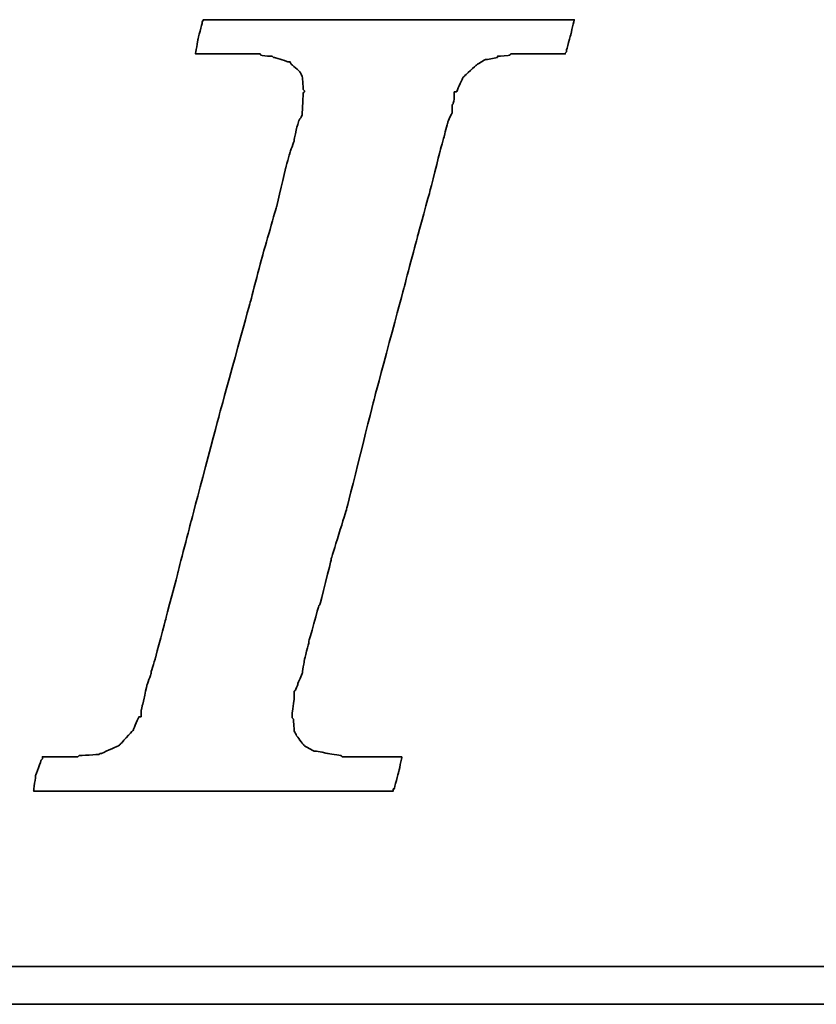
# Model space of a CAD drawing. Header units: millimetres. Extents: x 25 to 410, y 132 to 267.
# Tile 30 of 49: x 300.81 to 305.52, y 171.47 to 177.3. Entities that reach past the tile are written whole.
import ezdxf

# ---------------------------------------------------------------- set-up
doc = ezdxf.new("R2010")
doc.units = ezdxf.units.MM
doc.layers.add('DIM', color=4, linetype='CONTINUOUS')
doc.layers.add('layer 1', color=7, linetype='CONTINUOUS')

# ---------------------------------------------------------------- blocks, each defined once
blk = doc.blocks.new('TBI MOTION logo(完整正式版)')
at = {"layer": 'layer 1', "color": 22, "lineweight": 35}
for points, knots in [([(-40.59125, -7.94375), (-40.59125, -7.94375), (-40.97375, -7.94375), (-40.97375, -7.94375), (-40.97375, -7.94375), (-40.97375, -7.94375), (-41.38125, -7.94375), (-41.38125, -7.94375), (-41.38125, -7.94375), (-41.38125, -7.94375), (-41.54875, -7.94375), (-41.54875, -7.94375), (-41.54875, -7.94375), (-41.54875, -7.94375), (-41.59875, -7.94375), (-41.59875, -7.94375), (-41.59875, -7.94375), (-41.59875, -7.94375), (-41.88375, -7.94375), (-41.88375, -7.94375), (-41.88375, -7.94375), (-41.88375, -7.94375), (-41.90875, -7.91875), (-41.90875, -7.91875), (-41.90875, -7.91875), (-41.90875, -7.91875), (-42.19875, -7.87125), (-42.19875, -7.87125), (-42.19875, -7.87125), (-42.19875, -7.87125), (-42.43875, -7.82375), (-42.43875, -7.82375), (-42.43875, -7.82375), (-42.43875, -7.82375), (-42.45875, -7.82375), (-42.45875, -7.82375), (-42.45875, -7.82375), (-42.45875, -7.82375), (-42.48625, -7.82375), (-42.48625, -7.82375), (-42.48625, -7.82375), (-42.48625, -7.82375), (-42.67625, -7.72375), (-42.67625, -7.72375), (-42.67625, -7.72375), (-42.67625, -7.72375), (-42.70125, -7.70375), (-42.70125, -7.70375), (-42.70125, -7.70375), (-42.70125, -7.70375), (-42.72375, -7.67875), (-42.72375, -7.67875), (-42.72375, -7.67875), (-42.72375, -7.67875), (-42.86875, -7.48875), (-42.86875, -7.48875), (-42.86875, -7.48875), (-42.86875, -7.48875), (-42.89375, -7.43875), (-42.89375, -7.43875), (-42.89375, -7.43875), (-42.89375, -7.43875), (-42.91875, -7.38875), (-42.91875, -7.38875), (-42.91875, -7.38875), (-42.91875, -7.38875), (-42.93875, -7.12875), (-42.93875, -7.12875), (-42.93875, -7.12875), (-42.93875, -7.12875), (-42.96375, -7.10375), (-42.96375, -7.10375), (-42.96375, -7.10375), (-42.96375, -7.10375), (-42.96375, -7.05375), (-42.96375, -7.05375), (-42.96375, -7.05375), (-42.96375, -7.05375), (-42.96375, -7.00875), (-42.96375, -7.00875), (-42.96375, -7.00875), (-42.96375, -7.00875), (-42.91875, -6.69625), (-42.91875, -6.69625), (-42.91875, -6.69625), (-42.91875, -6.69625), (-42.91875, -6.62375), (-42.91875, -6.62375), (-42.91875, -6.62375), (-42.91875, -6.62375), (-42.91875, -6.59625), (-42.91875, -6.59625), (-42.91875, -6.59625), (-42.91875, -6.59625), (-42.91875, -6.57375), (-42.91875, -6.57375), (-42.91875, -6.57375), (-42.91875, -6.57375), (-42.91875, -6.52875), (-42.91875, -6.52875), (-42.91875, -6.52875), (-42.91875, -6.52875), (-42.89375, -6.50375), (-42.89375, -6.50375), (-42.89375, -6.50375), (-42.89375, -6.50375), (-42.84375, -6.38375), (-42.84375, -6.38375), (-42.84375, -6.38375), (-42.84375, -6.38375), (-42.84375, -6.35875), (-42.84375, -6.35875), (-42.84375, -6.35875), (-42.84375, -6.35875), (-42.74625, -6.14375), (-42.74625, -6.14375), (-42.74625, -6.14375), (-42.74625, -6.14375), (-42.70125, -5.85375), (-42.70125, -5.85375), (-42.70125, -5.85375), (-42.70125, -5.85375), (-42.60375, -5.47125), (-42.60375, -5.47125), (-42.60375, -5.47125), (-42.60375, -5.47125), (-42.60375, -5.44875), (-42.60375, -5.44875), (-42.60375, -5.44875), (-42.60375, -5.44875), (-42.38875, -4.67875), (-42.38875, -4.67875), (-42.38875, -4.67875), (-42.38875, -4.67875), (-42.36375, -4.65375), (-42.36375, -4.65375), (-42.36375, -4.65375), (-42.36375, -4.65375), (-42.12375, -3.69625), (-42.12375, -3.69625), (-42.12375, -3.69625), (-42.12375, -3.69625), (-42.12375, -3.67374), (-42.12375, -3.67374), (-42.12375, -3.67374), (-42.12375, -3.67374), (-41.78875, -2.59374), (-41.78875, -2.59374), (-41.78875, -2.59374), (-41.78875, -2.59374), (-41.18875, -0.19375), (-41.18875, -0.19375), (-41.18875, -0.19375), (-41.18875, -0.19375), (-40.54375, 2.20624), (-40.54375, 2.20624), (-40.54375, 2.20624), (-40.54375, 2.20624), (-40.25375, 3.30875), (-40.25375, 3.30875), (-40.25375, 3.30875), (-40.25375, 3.30875), (-39.98875, 4.27125), (-39.98875, 4.27125), (-39.98875, 4.27125), (-39.98875, 4.27125), (-39.77375, 5.13125), (-39.77375, 5.13125), (-39.77375, 5.13125), (-39.77375, 5.13125), (-39.67875, 5.47125), (-39.67875, 5.47125), (-39.67875, 5.47125), (-39.67875, 5.47125), (-39.60375, 5.75625), (-39.60375, 5.75625), (-39.60375, 5.75625), (-39.60375, 5.75625), (-39.60375, 5.78125), (-39.60375, 5.78125), (-39.60375, 5.78125), (-39.60375, 5.78125), (-39.50875, 5.97125), (-39.50875, 5.97125), (-39.50875, 5.97125), (-39.50875, 5.97125), (-39.50875, 6.13875), (-39.50875, 6.13875), (-39.50875, 6.13875), (-39.50875, 6.13875), (-39.48625, 6.16625), (-39.48625, 6.16625), (-39.48625, 6.16625), (-39.48625, 6.16625), (-39.46125, 6.28625), (-39.46125, 6.28625), (-39.46125, 6.28625), (-39.46125, 6.28625), (-39.46125, 6.42625), (-39.46125, 6.42625), (-39.46125, 6.42625), (-39.46125, 6.42625), (-39.41375, 6.42625), (-39.41375, 6.42625), (-39.41375, 6.42625), (-39.41375, 6.42625), (-39.29375, 6.69125), (-39.29375, 6.69125), (-39.29375, 6.69125), (-39.29375, 6.69125), (-39.26875, 6.74125), (-39.26875, 6.74125), (-39.26875, 6.74125), (-39.26875, 6.74125), (-39.24375, 6.76625), (-39.24375, 6.76625), (-39.24375, 6.76625), (-39.24375, 6.76625), (-38.98375, 7.00624), (-38.98375, 7.00624), (-38.98375, 7.00624), (-38.98375, 7.00624), (-38.95625, 7.02624), (-38.95625, 7.02624), (-38.95625, 7.02624), (-38.95625, 7.02624), (-38.78875, 7.12624), (-38.78875, 7.12624), (-38.78875, 7.12624), (-38.78875, 7.12624), (-38.76375, 7.12624), (-38.76375, 7.12624), (-38.76375, 7.12624), (-38.76375, 7.12624), (-38.74375, 7.12624), (-38.74375, 7.12624), (-38.74375, 7.12624), (-38.74375, 7.12624), (-38.52875, 7.17125), (-38.52875, 7.17125), (-38.52875, 7.17125), (-38.52875, 7.17125), (-38.52875, 7.19624), (-38.52875, 7.19624), (-38.52875, 7.19624), (-38.52875, 7.19624), (-38.50375, 7.19624), (-38.50375, 7.19624), (-38.50375, 7.19624), (-38.50375, 7.19624), (-38.26125, 7.21875), (-38.26125, 7.21875), (-38.26125, 7.21875), (-38.26125, 7.21875), (-38.23875, 7.24624), (-38.23875, 7.24624), (-38.23875, 7.24624), (-38.23875, 7.24624), (-38.21625, 7.24624), (-38.21625, 7.24624), (-38.21625, 7.24624), (-38.21625, 7.24624), (-38.18875, 7.24624), (-38.18875, 7.24624), (-38.18875, 7.24624), (-38.18875, 7.24624), (-37.90375, 7.24624), (-37.90375, 7.24624), (-37.90375, 7.24624), (-37.90375, 7.24624), (-37.85375, 7.24624), (-37.85375, 7.24624), (-37.85375, 7.24624), (-37.85375, 7.24624), (-37.75875, 7.24624), (-37.75875, 7.24624), (-37.75875, 7.24624), (-37.75875, 7.24624), (-37.42375, 7.24624), (-37.42375, 7.24624), (-37.42375, 7.24624), (-37.42375, 7.24624), (-37.08875, 7.24624), (-37.08875, 7.24624), (-37.08875, 7.24624), (-37.08875, 7.24624), (-37.06375, 7.24624), (-37.06375, 7.24624), (-37.06375, 7.24624), (-37.06375, 7.24624), (-37.06375, 7.26624), (-37.06375, 7.26624), (-37.06375, 7.26624), (-37.06375, 7.26624), (-37.03875, 7.29125), (-37.03875, 7.29125), (-37.03875, 7.29125), (-37.03875, 7.29125), (-37.03875, 7.31625), (-37.03875, 7.31625), (-37.03875, 7.31625), (-37.03875, 7.31625), (-36.94125, 7.67625), (-36.94125, 7.67625), (-36.94125, 7.67625), (-36.94125, 7.67625), (-36.86875, 7.98625), (-36.86875, 7.98625), (-36.86875, 7.98625), (-36.86875, 7.98625), (-36.98875, 7.98625), (-36.98875, 7.98625), (-36.98875, 7.98625), (-36.98875, 7.98625), (-37.42375, 7.98625), (-37.42375, 7.98625), (-37.42375, 7.98625), (-37.42375, 7.98625), (-37.94875, 7.98625), (-37.94875, 7.98625), (-37.94875, 7.98625), (-37.94875, 7.98625), (-38.57375, 7.98625), (-38.57375, 7.98625), (-38.57375, 7.98625), (-38.57375, 7.98625), (-39.29375, 7.98625), (-39.29375, 7.98625), (-39.29375, 7.98625), (-39.29375, 7.98625), (-40.82875, 7.98625), (-40.82875, 7.98625), (-40.82875, 7.98625), (-40.82875, 7.98625), (-42.36375, 7.98625), (-42.36375, 7.98625), (-42.36375, 7.98625), (-42.36375, 7.98625), (-43.08375, 7.98625), (-43.08375, 7.98625), (-43.08375, 7.98625), (-43.08375, 7.98625), (-43.70875, 7.98625), (-43.70875, 7.98625), (-43.70875, 7.98625), (-43.70875, 7.98625), (-44.23375, 7.98625), (-44.23375, 7.98625), (-44.23375, 7.98625), (-44.23375, 7.98625), (-44.66875, 7.98625), (-44.66875, 7.98625), (-44.66875, 7.98625), (-44.66875, 7.98625), (-44.88375, 7.98625), (-44.88375, 7.98625), (-44.88375, 7.98625), (-44.88375, 7.98625), (-44.90875, 7.94125), (-44.90875, 7.94125), (-44.90875, 7.94125), (-44.90875, 7.94125), (-44.90875, 7.91625), (-44.90875, 7.91625), (-44.90875, 7.91625), (-44.90875, 7.91625), (-45.00375, 7.55625), (-45.00375, 7.55625), (-45.00375, 7.55625), (-45.00375, 7.55625), (-45.05375, 7.24624), (-45.05375, 7.24624), (-45.05375, 7.24624), (-45.05375, 7.24624), (-44.61875, 7.24624), (-44.61875, 7.24624), (-44.61875, 7.24624), (-44.61875, 7.24624), (-44.11375, 7.24624), (-44.11375, 7.24624), (-44.11375, 7.24624), (-44.11375, 7.24624), (-43.99375, 7.24624), (-43.99375, 7.24624), (-43.99375, 7.24624), (-43.99375, 7.24624), (-43.94625, 7.24624), (-43.94625, 7.24624), (-43.94625, 7.24624), (-43.94625, 7.24624), (-43.92374, 7.24624), (-43.92374, 7.24624), (-43.92374, 7.24624), (-43.92374, 7.24624), (-43.65875, 7.24624), (-43.65875, 7.24624), (-43.65875, 7.24624), (-43.65875, 7.24624), (-43.63875, 7.21875), (-43.63875, 7.21875), (-43.63875, 7.21875), (-43.63875, 7.21875), (-43.46875, 7.19624), (-43.46875, 7.19624), (-43.46875, 7.19624), (-43.46875, 7.19624), (-43.39875, 7.19624), (-43.39875, 7.19624), (-43.39875, 7.19624), (-43.39875, 7.19624), (-43.37125, 7.17125), (-43.37125, 7.17125), (-43.37125, 7.17125), (-43.37125, 7.17125), (-43.34875, 7.17125), (-43.34875, 7.17125), (-43.34875, 7.17125), (-43.34875, 7.17125), (-43.20375, 7.12624), (-43.20375, 7.12624), (-43.20375, 7.12624), (-43.20375, 7.12624), (-43.05875, 7.07624), (-43.05875, 7.07624), (-43.05875, 7.07624), (-43.05875, 7.07624), (-43.01375, 7.07624), (-43.01375, 7.07624), (-43.01375, 7.07624), (-43.01375, 7.07624), (-42.98875, 7.02624), (-42.98875, 7.02624), (-42.98875, 7.02624), (-42.98875, 7.02624), (-42.79875, 6.86125), (-42.79875, 6.86125), (-42.79875, 6.86125), (-42.79875, 6.86125), (-42.77375, 6.81125), (-42.77375, 6.81125), (-42.77375, 6.81125), (-42.77375, 6.81125), (-42.74625, 6.76625), (-42.74625, 6.76625), (-42.74625, 6.76625), (-42.74625, 6.76625), (-42.72375, 6.47625), (-42.72375, 6.47625), (-42.72375, 6.47625), (-42.72375, 6.47625), (-42.70125, 6.45124), (-42.70125, 6.45124), (-42.70125, 6.45124), (-42.70125, 6.45124), (-42.70125, 6.42625), (-42.70125, 6.42625), (-42.70125, 6.42625), (-42.70125, 6.42625), (-42.72375, 6.40625), (-42.72375, 6.40625), (-42.72375, 6.40625), (-42.72375, 6.40625), (-42.74625, 5.97125), (-42.74625, 5.97125), (-42.74625, 5.97125), (-42.74625, 5.97125), (-42.74625, 5.94625), (-42.74625, 5.94625), (-42.74625, 5.94625), (-42.74625, 5.94625), (-42.74625, 5.92625), (-42.74625, 5.92625), (-42.74625, 5.92625), (-42.74625, 5.92625), (-42.77375, 5.87625), (-42.77375, 5.87625), (-42.77375, 5.87625), (-42.77375, 5.87625), (-42.81875, 5.80625), (-42.81875, 5.80625), (-42.81875, 5.80625), (-42.81875, 5.80625), (-42.86875, 5.63625), (-42.86875, 5.63625), (-42.86875, 5.63625), (-42.86875, 5.63625), (-42.91875, 5.39625), (-42.91875, 5.39625), (-42.91875, 5.39625), (-42.91875, 5.39625), (-42.91875, 5.37124), (-42.91875, 5.37124), (-42.91875, 5.37124), (-42.91875, 5.37124), (-43.01375, 5.10874), (-43.01375, 5.10874), (-43.01375, 5.10874), (-43.01375, 5.10874), (-43.10875, 4.77124), (-43.10875, 4.77124), (-43.10875, 4.77124), (-43.10875, 4.77124), (-43.29875, 3.95625), (-43.29875, 3.95625), (-43.29875, 3.95625), (-43.29875, 3.95625), (-43.58875, 2.95125), (-43.58875, 2.95125), (-43.58875, 2.95125), (-43.58875, 2.95125), (-43.87375, 1.87125), (-43.87375, 1.87125), (-43.87375, 1.87125), (-43.87375, 1.87125), (-44.52625, -0.50374), (-44.52625, -0.50374), (-44.52625, -0.50374), (-44.52625, -0.50374), (-45.14875, -2.85375), (-45.14875, -2.85375), (-45.14875, -2.85375), (-45.14875, -2.85375), (-45.43375, -3.95875), (-45.43375, -3.95875), (-45.43375, -3.95875), (-45.43375, -3.95875), (-45.69875, -4.96875), (-45.69875, -4.96875), (-45.69875, -4.96875), (-45.69875, -4.96875), (-45.91375, -5.78375), (-45.91375, -5.78375), (-45.91375, -5.78375), (-45.91375, -5.78375), (-46.01375, -6.11875), (-46.01375, -6.11875), (-46.01375, -6.11875), (-46.01375, -6.11875), (-46.01375, -6.14375), (-46.01375, -6.14375), (-46.01375, -6.14375), (-46.01375, -6.14375), (-46.10875, -6.40875), (-46.10875, -6.40875), (-46.10875, -6.40875), (-46.10875, -6.40875), (-46.15375, -6.64875), (-46.15375, -6.64875), (-46.15375, -6.64875), (-46.15375, -6.64875), (-46.20375, -6.83875), (-46.20375, -6.83875), (-46.20375, -6.83875), (-46.20375, -6.83875), (-46.22875, -6.93375), (-46.22875, -6.93375), (-46.22875, -6.93375), (-46.22875, -6.93375), (-46.22875, -7.07875), (-46.22875, -7.07875), (-46.22875, -7.07875), (-46.22875, -7.07875), (-46.27375, -7.07875), (-46.27375, -7.07875), (-46.27375, -7.07875), (-46.27375, -7.07875), (-46.39375, -7.34375), (-46.39375, -7.34375), (-46.39375, -7.34375), (-46.39375, -7.34375), (-46.39375, -7.36875), (-46.39375, -7.36875), (-46.39375, -7.36875), (-46.39375, -7.36875), (-46.42125, -7.38875), (-46.42125, -7.38875), (-46.42125, -7.38875), (-46.42125, -7.38875), (-46.68375, -7.67875), (-46.68375, -7.67875), (-46.68375, -7.67875), (-46.68375, -7.67875), (-46.70875, -7.70375), (-46.70875, -7.70375), (-46.70875, -7.70375), (-46.70875, -7.70375), (-46.75375, -7.72375), (-46.75375, -7.72375), (-46.75375, -7.72375), (-46.75375, -7.72375), (-47.08875, -7.87125), (-47.08875, -7.87125), (-47.08875, -7.87125), (-47.08875, -7.87125), (-47.11625, -7.87125), (-47.11625, -7.87125), (-47.11625, -7.87125), (-47.11625, -7.87125), (-47.13875, -7.89375), (-47.13875, -7.89375), (-47.13875, -7.89375), (-47.13875, -7.89375), (-47.56875, -7.91875), (-47.56875, -7.91875), (-47.56875, -7.91875), (-47.56875, -7.91875), (-47.59625, -7.94375), (-47.59625, -7.94375), (-47.59625, -7.94375), (-47.59625, -7.94375), (-47.64375, -7.94375), (-47.64375, -7.94375), (-47.64375, -7.94375), (-47.64375, -7.94375), (-47.73625, -7.94375), (-47.73625, -7.94375), (-47.73625, -7.94375), (-47.73625, -7.94375), (-48.07375, -7.94375), (-48.07375, -7.94375), (-48.07375, -7.94375), (-48.07375, -7.94375), (-48.36125, -7.94375), (-48.36125, -7.94375), (-48.36125, -7.94375), (-48.36125, -7.94375), (-48.36125, -7.96625), (-48.36125, -7.96625), (-48.36125, -7.96625), (-48.36125, -7.96625), (-48.36125, -7.99125), (-48.36125, -7.99125), (-48.36125, -7.99125), (-48.36125, -7.99125), (-48.38875, -8.01375), (-48.38875, -8.01375), (-48.38875, -8.01375), (-48.38875, -8.01375), (-48.50875, -8.34875), (-48.50875, -8.34875), (-48.50875, -8.34875), (-48.50875, -8.34875), (-48.55375, -8.68625), (-48.55375, -8.68625), (-48.55375, -8.68625), (-48.55375, -8.68625), (-48.45875, -8.68625), (-48.45875, -8.68625), (-48.45875, -8.68625), (-48.45875, -8.68625), (-48.07375, -8.68625), (-48.07375, -8.68625), (-48.07375, -8.68625), (-48.07375, -8.68625), (-47.52375, -8.68625), (-47.52375, -8.68625), (-47.52375, -8.68625), (-47.52375, -8.68625), (-46.92375, -8.68625), (-46.92375, -8.68625), (-46.92375, -8.68625), (-46.92375, -8.68625), (-46.25375, -8.68625), (-46.25375, -8.68625), (-46.25375, -8.68625), (-46.25375, -8.68625), (-46.20375, -8.68625), (-46.20375, -8.68625), (-46.20375, -8.68625), (-46.20375, -8.68625), (-44.71375, -8.68625), (-44.71375, -8.68625), (-44.71375, -8.68625), (-44.71375, -8.68625), (-43.22875, -8.68625), (-43.22875, -8.68625), (-43.22875, -8.68625), (-43.22875, -8.68625), (-42.55875, -8.68625), (-42.55875, -8.68625), (-42.55875, -8.68625), (-42.55875, -8.68625), (-42.50875, -8.68625), (-42.50875, -8.68625), (-42.50875, -8.68625), (-42.50875, -8.68625), (-41.93375, -8.68625), (-41.93375, -8.68625), (-41.93375, -8.68625), (-41.93375, -8.68625), (-41.38125, -8.68625), (-41.38125, -8.68625), (-41.38125, -8.68625), (-41.38125, -8.68625), (-40.97375, -8.68625), (-40.97375, -8.68625), (-40.97375, -8.68625), (-40.97375, -8.68625), (-40.78125, -8.68625), (-40.78125, -8.68625), (-40.78125, -8.68625), (-40.78125, -8.68625), (-40.78125, -8.63875), (-40.78125, -8.63875), (-40.78125, -8.63875), (-40.78125, -8.63875), (-40.75875, -8.63875), (-40.75875, -8.63875), (-40.75875, -8.63875), (-40.75875, -8.63875), (-40.66375, -8.27875), (-40.66375, -8.27875), (-40.66375, -8.27875), (-40.66375, -8.27875), (-40.59125, -7.94375), (-40.59125, -7.94375)], [0, 0, 0, 0, 0.00558659, 0.00558659, 0.00558659, 0.0055866, 0.01117318, 0.01117318, 0.01117318, 0.01117319, 0.01675978, 0.01675978, 0.01675978, 0.01675979, 0.02234637, 0.02234637, 0.02234637, 0.02234638, 0.02793296, 0.02793296, 0.02793296, 0.02793297, 0.03351955, 0.03351955, 0.03351955, 0.03351956, 0.03910615, 0.03910615, 0.03910615, 0.03910616, 0.04469274, 0.04469274, 0.04469274, 0.04469275, 0.05027933, 0.05027933, 0.05027933, 0.05027934, 0.05586592, 0.05586592, 0.05586592, 0.05586593, 0.06145251, 0.06145251, 0.06145251, 0.06145252, 0.06703911, 0.06703911, 0.06703911, 0.06703912, 0.0726257, 0.0726257, 0.0726257, 0.07262571, 0.07821229, 0.07821229, 0.07821229, 0.0782123, 0.08379888, 0.08379888, 0.08379888, 0.08379889, 0.08938547, 0.08938547, 0.08938547, 0.08938548, 0.09497207, 0.09497207, 0.09497207, 0.09497208, 0.10055866, 0.10055866, 0.10055866, 0.10055867, 0.10614525, 0.10614525, 0.10614525, 0.10614526, 0.11173184, 0.11173184, 0.11173184, 0.11173185, 0.11731844, 0.11731844, 0.11731844, 0.11731845, 0.12290503, 0.12290503, 0.12290503, 0.12290504, 0.12849162, 0.12849162, 0.12849162, 0.12849163, 0.13407821, 0.13407821, 0.13407821, 0.13407822, 0.1396648, 0.1396648, 0.1396648, 0.13966481, 0.1452514, 0.1452514, 0.1452514, 0.14525141, 0.15083799, 0.15083799, 0.15083799, 0.150838, 0.15642458, 0.15642458, 0.15642458, 0.15642459, 0.16201117, 0.16201117, 0.16201117, 0.16201118, 0.16759777, 0.16759777, 0.16759777, 0.16759778, 0.17318436, 0.17318436, 0.17318436, 0.17318437, 0.17877095, 0.17877095, 0.17877095, 0.17877096, 0.18435754, 0.18435754, 0.18435754, 0.18435755, 0.18994413, 0.18994413, 0.18994413, 0.18994414, 0.19553073, 0.19553073, 0.19553073, 0.19553074, 0.20111732, 0.20111732, 0.20111732, 0.20111733, 0.20670391, 0.20670391, 0.20670391, 0.20670392, 0.2122905, 0.2122905, 0.2122905, 0.21229051, 0.21787709, 0.21787709, 0.21787709, 0.2178771, 0.22346369, 0.22346369, 0.22346369, 0.2234637, 0.22905028, 0.22905028, 0.22905028, 0.22905029, 0.23463687, 0.23463687, 0.23463687, 0.23463688, 0.24022346, 0.24022346, 0.24022346, 0.24022347, 0.24581006, 0.24581006, 0.24581006, 0.24581007, 0.25139665, 0.25139665, 0.25139665, 0.25139666, 0.25698324, 0.25698324, 0.25698324, 0.25698325, 0.26256983, 0.26256983, 0.26256983, 0.26256984, 0.26815642, 0.26815642, 0.26815642, 0.26815643, 0.27374302, 0.27374302, 0.27374302, 0.27374303, 0.27932961, 0.27932961, 0.27932961, 0.27932962, 0.2849162, 0.2849162, 0.2849162, 0.28491621, 0.29050279, 0.29050279, 0.29050279, 0.2905028, 0.29608939, 0.29608939, 0.29608939, 0.2960894, 0.30167598, 0.30167598, 0.30167598, 0.30167599, 0.30726257, 0.30726257, 0.30726257, 0.30726258, 0.31284916, 0.31284916, 0.31284916, 0.31284917, 0.31843575, 0.31843575, 0.31843575, 0.31843576, 0.32402235, 0.32402235, 0.32402235, 0.32402236, 0.32960894, 0.32960894, 0.32960894, 0.32960895, 0.33519553, 0.33519553, 0.33519553, 0.33519554, 0.34078212, 0.34078212, 0.34078212, 0.34078213, 0.34636872, 0.34636872, 0.34636872, 0.34636873, 0.35195531, 0.35195531, 0.35195531, 0.35195532, 0.3575419, 0.3575419, 0.3575419, 0.35754191, 0.36312849, 0.36312849, 0.36312849, 0.3631285, 0.36871508, 0.36871508, 0.36871508, 0.36871509, 0.37430168, 0.37430168, 0.37430168, 0.37430169, 0.37988827, 0.37988827, 0.37988827, 0.37988828, 0.38547486, 0.38547486, 0.38547486, 0.38547487, 0.39106145, 0.39106145, 0.39106145, 0.39106146, 0.39664804, 0.39664804, 0.39664804, 0.39664805, 0.40223464, 0.40223464, 0.40223464, 0.40223465, 0.40782123, 0.40782123, 0.40782123, 0.40782124, 0.41340782, 0.41340782, 0.41340782, 0.41340783, 0.41899441, 0.41899441, 0.41899441, 0.41899442, 0.42458101, 0.42458101, 0.42458101, 0.42458102, 0.4301676, 0.4301676, 0.4301676, 0.43016761, 0.43575419, 0.43575419, 0.43575419, 0.4357542, 0.44134078, 0.44134078, 0.44134078, 0.44134079, 0.44692737, 0.44692737, 0.44692737, 0.44692738, 0.45251397, 0.45251397, 0.45251397, 0.45251398, 0.45810056, 0.45810056, 0.45810056, 0.45810057, 0.46368715, 0.46368715, 0.46368715, 0.46368716, 0.46927374, 0.46927374, 0.46927374, 0.46927375, 0.47486034, 0.47486034, 0.47486034, 0.47486035, 0.48044693, 0.48044693, 0.48044693, 0.48044694, 0.48603352, 0.48603352, 0.48603352, 0.48603353, 0.49162011, 0.49162011, 0.49162011, 0.49162012, 0.4972067, 0.4972067, 0.4972067, 0.49720671, 0.5027933, 0.5027933, 0.5027933, 0.50279331, 0.50837989, 0.50837989, 0.50837989, 0.5083799, 0.51396648, 0.51396648, 0.51396648, 0.51396649, 0.51955307, 0.51955307, 0.51955307, 0.51955308, 0.52513966, 0.52513966, 0.52513966, 0.52513967, 0.53072626, 0.53072626, 0.53072626, 0.53072627, 0.53631285, 0.53631285, 0.53631285, 0.53631286, 0.54189944, 0.54189944, 0.54189944, 0.54189945, 0.54748603, 0.54748603, 0.54748603, 0.54748604, 0.55307263, 0.55307263, 0.55307263, 0.55307264, 0.55865922, 0.55865922, 0.55865922, 0.55865923, 0.56424581, 0.56424581, 0.56424581, 0.56424582, 0.5698324, 0.5698324, 0.5698324, 0.56983241, 0.57541899, 0.57541899, 0.57541899, 0.575419, 0.58100559, 0.58100559, 0.58100559, 0.5810056, 0.58659218, 0.58659218, 0.58659218, 0.58659219, 0.59217877, 0.59217877, 0.59217877, 0.59217878, 0.59776536, 0.59776536, 0.59776536, 0.59776537, 0.60335196, 0.60335196, 0.60335196, 0.60335197, 0.60893855, 0.60893855, 0.60893855, 0.60893856, 0.61452514, 0.61452514, 0.61452514, 0.61452515, 0.62011173, 0.62011173, 0.62011173, 0.62011174, 0.62569832, 0.62569832, 0.62569832, 0.62569833, 0.63128492, 0.63128492, 0.63128492, 0.63128493, 0.63687151, 0.63687151, 0.63687151, 0.63687152, 0.6424581, 0.6424581, 0.6424581, 0.64245811, 0.64804469, 0.64804469, 0.64804469, 0.6480447, 0.65363128, 0.65363128, 0.65363128, 0.65363129, 0.65921788, 0.65921788, 0.65921788, 0.65921789, 0.66480447, 0.66480447, 0.66480447, 0.66480448, 0.67039106, 0.67039106, 0.67039106, 0.67039107, 0.67597765, 0.67597765, 0.67597765, 0.67597766, 0.68156425, 0.68156425, 0.68156425, 0.68156426, 0.68715084, 0.68715084, 0.68715084, 0.68715085, 0.69273743, 0.69273743, 0.69273743, 0.69273744, 0.69832402, 0.69832402, 0.69832402, 0.69832403, 0.70391061, 0.70391061, 0.70391061, 0.70391062, 0.70949721, 0.70949721, 0.70949721, 0.70949722, 0.7150838, 0.7150838, 0.7150838, 0.71508381, 0.72067039, 0.72067039, 0.72067039, 0.7206704, 0.72625698, 0.72625698, 0.72625698, 0.72625699, 0.73184358, 0.73184358, 0.73184358, 0.73184359, 0.73743017, 0.73743017, 0.73743017, 0.73743018, 0.74301676, 0.74301676, 0.74301676, 0.74301677, 0.74860335, 0.74860335, 0.74860335, 0.74860336, 0.75418994, 0.75418994, 0.75418994, 0.75418995, 0.75977654, 0.75977654, 0.75977654, 0.75977655, 0.76536313, 0.76536313, 0.76536313, 0.76536314, 0.77094972, 0.77094972, 0.77094972, 0.77094973, 0.77653631, 0.77653631, 0.77653631, 0.77653632, 0.78212291, 0.78212291, 0.78212291, 0.78212292, 0.7877095, 0.7877095, 0.7877095, 0.78770951, 0.79329609, 0.79329609, 0.79329609, 0.7932961, 0.79888268, 0.79888268, 0.79888268, 0.79888269, 0.80446927, 0.80446927, 0.80446927, 0.80446928, 0.81005587, 0.81005587, 0.81005587, 0.81005588, 0.81564246, 0.81564246, 0.81564246, 0.81564247, 0.82122905, 0.82122905, 0.82122905, 0.82122906, 0.82681564, 0.82681564, 0.82681564, 0.82681565, 0.83240223, 0.83240223, 0.83240223, 0.83240224, 0.83798883, 0.83798883, 0.83798883, 0.83798884, 0.84357542, 0.84357542, 0.84357542, 0.84357543, 0.84916201, 0.84916201, 0.84916201, 0.84916202, 0.8547486, 0.8547486, 0.8547486, 0.85474861, 0.8603352, 0.8603352, 0.8603352, 0.86033521, 0.86592179, 0.86592179, 0.86592179, 0.8659218, 0.87150838, 0.87150838, 0.87150838, 0.87150839, 0.87709497, 0.87709497, 0.87709497, 0.87709498, 0.88268156, 0.88268156, 0.88268156, 0.88268157, 0.88826816, 0.88826816, 0.88826816, 0.88826817, 0.89385475, 0.89385475, 0.89385475, 0.89385476, 0.89944134, 0.89944134, 0.89944134, 0.89944135, 0.90502793, 0.90502793, 0.90502793, 0.90502794, 0.91061453, 0.91061453, 0.91061453, 0.91061454, 0.91620112, 0.91620112, 0.91620112, 0.91620113, 0.92178771, 0.92178771, 0.92178771, 0.92178772, 0.9273743, 0.9273743, 0.9273743, 0.92737431, 0.93296089, 0.93296089, 0.93296089, 0.9329609, 0.93854749, 0.93854749, 0.93854749, 0.9385475, 0.94413408, 0.94413408, 0.94413408, 0.94413409, 0.94972067, 0.94972067, 0.94972067, 0.94972068, 0.95530726, 0.95530726, 0.95530726, 0.95530727, 0.96089385, 0.96089385, 0.96089385, 0.96089386, 0.96648045, 0.96648045, 0.96648045, 0.96648046, 0.97206704, 0.97206704, 0.97206704, 0.97206705, 0.97765363, 0.97765363, 0.97765363, 0.97765364, 0.98324022, 0.98324022, 0.98324022, 0.98324023, 0.98882682, 0.98882682, 0.98882682, 0.98882683, 0.99441341, 0.99441341, 0.99441341, 0.99441342, 1, 1, 1, 1]), ([(75.90875, -9.47875), (75.90875, -9.47875), (75.90875, -12.28625), (75.90875, -12.28625), (75.90875, -12.28625), (75.90875, -12.28625), (75.90875, -12.47875), (75.90875, -12.47875), (75.90875, -12.47875), (75.90875, -12.47875), (75.71625, -12.47875), (75.71625, -12.47875), (75.71625, -12.47875), (75.71625, -12.47875), (-88.32875, -12.47875), (-88.32875, -12.47875), (-88.32875, -12.47875), (-88.32875, -12.47875), (-88.32875, -13.29375), (-88.32875, -13.29375), (-88.32875, -13.29375), (-88.32875, -13.29375), (82.89125, -13.29375), (82.89125, -13.29375), (82.89125, -13.29375), (82.89125, -13.29375), (75.90875, -9.47875), (75.90875, -9.47875)], [0, 0, 0, 0, 0.14285714, 0.14285714, 0.14285714, 0.14285715, 0.28571429, 0.28571429, 0.28571429, 0.2857143, 0.42857143, 0.42857143, 0.42857143, 0.42857144, 0.57142857, 0.57142857, 0.57142857, 0.57142858, 0.71428571, 0.71428571, 0.71428571, 0.71428572, 0.85714286, 0.85714286, 0.85714286, 0.85714287, 1, 1, 1, 1])]:
    blk.add_open_spline(points, degree=3, knots=knots, dxfattribs=at)

msp = doc.modelspace()

# ---------------------------------------------------------------- block references
at = {"layer": 'DIM', "color": 7, "xscale": 0.2736514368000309, "yscale": 0.2736514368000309, "zscale": 0.2736514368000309}
msp.add_blockref('TBI MOTION logo(完整正式版)', (314.1771, 175.111), dxfattribs=at)

doc.saveas('drawing.dxf')
